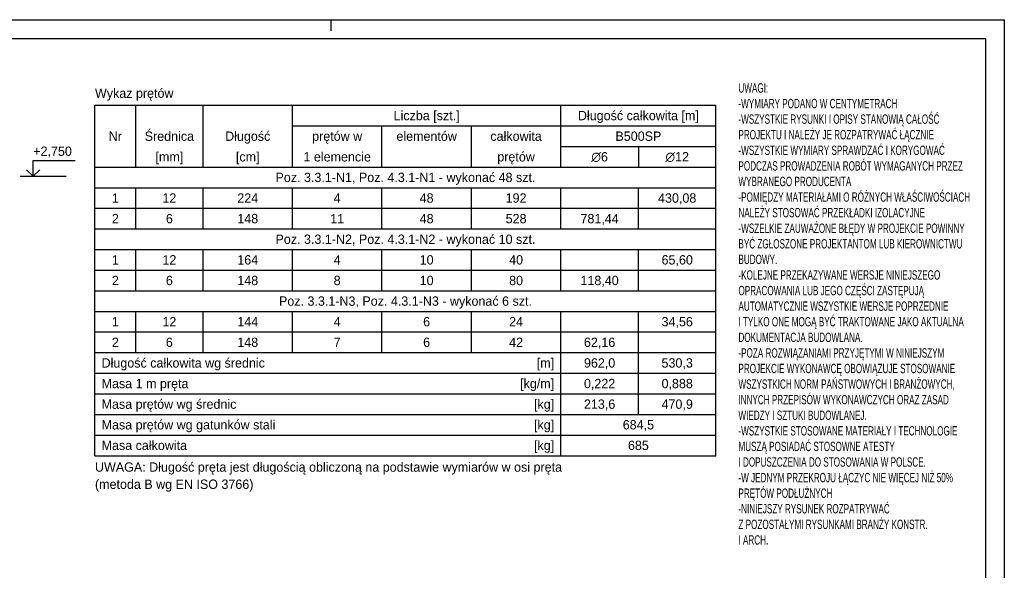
# Model space of a CAD drawing. Header units: millimetres. Extents: x -5773 to -2898, y -9833 to -1081.
# Tile 24 of 53: x -3556 to -2898, y -6481 to -6113. Entities that reach past the tile are written whole.
import ezdxf
from ezdxf.enums import TextEntityAlignment as Align

# ---------------------------------------------------------------- set-up
doc = ezdxf.new("R2010")
doc.units = ezdxf.units.MM
doc.header["$LTSCALE"] = 25
for name, color, linetype in [('BA_pdz', 2, 'Continuous'), ('BA_ram', 2, 'Continuous'), ('BA_txs', 2, 'Continuous')]:
    doc.layers.add(name, color=color, linetype=linetype)
doc.styles.add('BIKTS', font='bikromsw.shx', dxfattribs={"width": 0.85})
doc.styles.add('SPECBUD_TXT', font='txt')

msp = doc.modelspace()

# ---------------------------------------------------------------- linework, layer by layer
at = {"color": 2, "linetype": 'Continuous', "ltscale": 125}
for p, q in [((-3506, -6169.99), (-3090.95, -6169.99)), ((-3506, -6404.25), (-3506, -6169.99)), ((-3090.95, -6404.25), (-3090.95, -6169.99)), ((-3506, -6211.33), (-3090.95, -6211.33)), ((-3506, -6335.35), (-3090.95, -6335.35)), ((-3506, -6404.25), (-3090.95, -6404.25))]:
    msp.add_line(p, q, dxfattribs=at)
at = {"color": 1, "linetype": 'Continuous', "ltscale": 125}
for p, q in [((-3478.74, -6211.33), (-3478.74, -6169.99)), ((-3433.79, -6211.33), (-3433.79, -6169.99)), ((-3374.01, -6211.33), (-3374.01, -6169.99)), ((-3194.67, -6211.33), (-3194.67, -6169.99)), ((-3374.01, -6183.77), (-3090.95, -6183.77)), ((-3314.23, -6211.33), (-3314.23, -6183.77)), ((-3254.45, -6211.33), (-3254.45, -6183.77)), ((-3194.67, -6197.55), (-3090.95, -6197.55)), ((-3142.81, -6197.55), (-3142.81, -6211.33)), ((-3556.08, -6217.5), (-3525.17, -6217.5)), ((-3506, -6225.11), (-3090.95, -6225.11)), ((-3478.74, -6252.67), (-3478.74, -6225.11)), ((-3433.79, -6252.67), (-3433.79, -6225.11)), ((-3374.01, -6252.67), (-3374.01, -6225.11)), ((-3314.23, -6252.67), (-3314.23, -6225.11)), ((-3254.45, -6252.67), (-3254.45, -6225.11)), ((-3194.67, -6252.67), (-3194.67, -6225.11)), ((-3142.81, -6252.67), (-3142.81, -6225.11)), ((-3506, -6238.89), (-3090.95, -6238.89)), ((-3506, -6252.67), (-3090.95, -6252.67)), ((-3506, -6266.45), (-3090.95, -6266.45)), ((-3478.74, -6294.01), (-3478.74, -6266.45)), ((-3433.79, -6294.01), (-3433.79, -6266.45)), ((-3374.01, -6294.01), (-3374.01, -6266.45)), ((-3314.23, -6294.01), (-3314.23, -6266.45)), ((-3254.45, -6294.01), (-3254.45, -6266.45)), ((-3194.67, -6294.01), (-3194.67, -6266.45)), ((-3142.81, -6294.01), (-3142.81, -6266.45)), ((-3506, -6280.23), (-3090.95, -6280.23)), ((-3506, -6294.01), (-3090.95, -6294.01)), ((-3506, -6307.79), (-3090.95, -6307.79)), ((-3478.74, -6335.35), (-3478.74, -6307.79)), ((-3433.79, -6335.35), (-3433.79, -6307.79)), ((-3374.01, -6335.35), (-3374.01, -6307.79)), ((-3314.23, -6335.35), (-3314.23, -6307.79)), ((-3254.45, -6335.35), (-3254.45, -6307.79)), ((-3194.67, -6404.25), (-3194.67, -6307.79)), ((-3142.81, -6376.69), (-3142.81, -6307.79)), ((-3506, -6321.57), (-3090.95, -6321.57)), ((-3506, -6349.13), (-3090.95, -6349.13)), ((-3506, -6362.91), (-3090.95, -6362.91)), ((-3506, -6376.69), (-3090.95, -6376.69)), ((-3506, -6390.47), (-3090.95, -6390.47))]:
    msp.add_line(p, q, dxfattribs=at)
msp.add_lwpolyline([(-3551.67, -6213.08), (-3547.25, -6217.5), (-3542.83, -6213.08), (-3547.25, -6217.5), (-3547.25, -6206.9), (-3519.25, -6206.9)], dxfattribs=at)
at = {"layer": 'BA_pdz', "color": 1}
msp.add_line((-3348.26, -6112.8), (-3348.26, -6120.3), dxfattribs=at)
at = {"layer": 'BA_ram', "color": 1}
msp.add_lwpolyline([(-3948.26, -6855.3), (-3948.26, -6112.8), (-2898.26, -6112.8), (-2898.26, -6855.3)], close=True, dxfattribs=at)
at = {"layer": 'BA_ram'}
msp.add_lwpolyline([(-3898.26, -6842.8), (-3898.26, -6125.3), (-2910.76, -6125.3), (-2910.76, -6842.8)], close=True, dxfattribs=at)

# ---------------------------------------------------------------- texts
at = {"color": 2, "ltscale": 125, "style": 'SPECBUD_TXT'}
for s, p in [('Wykaz prętów', (-3506, -6161.95)), ('Długość całkowita wg średnic', (-3501.58, -6342.24)), ('Masa 1 m pręta', (-3501.58, -6356.02)), ('Masa prętów wg średnic', (-3501.58, -6369.8)), ('Masa prętów wg gatunków stali', (-3501.58, -6383.58)), ('Masa całkowita', (-3501.58, -6397.36))]:
    msp.add_text(s, height=6.25, dxfattribs=at).set_placement(p, align=Align.MIDDLE_LEFT)
for s, p in [('Liczba [szt.]', (-3284.34, -6176.88)), ('Długość całkowita [m]', (-3142.81, -6176.88)), ('Nr', (-3492.37, -6190.66)), ('Średnica', (-3456.27, -6190.66)), ('Długość', (-3403.9, -6190.66)), ('prętów w', (-3344.12, -6190.66)), ('elementów', (-3284.34, -6190.66)), ('całkowita', (-3224.56, -6190.66)), ('B500SP', (-3142.81, -6190.66)), ('[mm]', (-3456.27, -6204.44)), ('[cm]', (-3403.9, -6204.44)), ('1 elemencie', (-3344.12, -6204.44)), ('prętów', (-3224.56, -6204.44)), ('∅6', (-3168.74, -6204.44)), ('∅12', (-3116.88, -6204.44)), ('Poz. 3.3.1-N1, Poz. 4.3.1-N1 - wykonać 48 szt.', (-3298.48, -6218.22)), ('1', (-3492.37, -6232)), ('12', (-3456.27, -6232)), ('224', (-3403.9, -6232)), ('4', (-3344.12, -6232)), ('48', (-3284.34, -6232)), ('192', (-3224.56, -6232)), ('430,08', (-3116.88, -6232)), ('2', (-3492.37, -6245.78)), ('6', (-3456.27, -6245.78)), ('148', (-3403.9, -6245.78)), ('11', (-3344.12, -6245.78)), ('48', (-3284.34, -6245.78)), ('528', (-3224.56, -6245.78)), ('781,44', (-3168.74, -6245.78)), ('Poz. 3.3.1-N2, Poz. 4.3.1-N2 - wykonać 10 szt.', (-3298.48, -6259.56)), ('1', (-3492.37, -6273.34)), ('12', (-3456.27, -6273.34)), ('164', (-3403.9, -6273.34)), ('4', (-3344.12, -6273.34)), ('10', (-3284.34, -6273.34)), ('40', (-3224.56, -6273.34)), ('65,60', (-3116.88, -6273.34)), ('2', (-3492.37, -6287.12)), ('6', (-3456.27, -6287.12)), ('148', (-3403.9, -6287.12)), ('8', (-3344.12, -6287.12)), ('10', (-3284.34, -6287.12)), ('80', (-3224.56, -6287.12)), ('118,40', (-3168.74, -6287.12)), ('Poz. 3.3.1-N3, Poz. 4.3.1-N3 - wykonać 6 szt.', (-3298.48, -6300.9)), ('1', (-3492.37, -6314.68)), ('12', (-3456.27, -6314.68)), ('144', (-3403.9, -6314.68)), ('4', (-3344.12, -6314.68)), ('6', (-3284.34, -6314.68)), ('24', (-3224.56, -6314.68)), ('34,56', (-3116.88, -6314.68)), ('2', (-3492.37, -6328.46)), ('6', (-3456.27, -6328.46)), ('148', (-3403.9, -6328.46)), ('7', (-3344.12, -6328.46)), ('6', (-3284.34, -6328.46)), ('42', (-3224.56, -6328.46)), ('62,16', (-3168.74, -6328.46)), ('962,0', (-3168.74, -6342.24)), ('530,3', (-3116.88, -6342.24)), ('0,222', (-3168.74, -6356.02)), ('0,888', (-3116.88, -6356.02)), ('213,6', (-3168.74, -6369.8)), ('470,9', (-3116.88, -6369.8)), ('684,5', (-3142.81, -6383.58)), ('685', (-3142.81, -6397.36))]:
    msp.add_text(s, height=6.25, dxfattribs=at).set_placement(p, align=Align.MIDDLE_CENTER)
for s, p in [('+2,750', (-3547.25, -6197.6)), ('UWAGA: Długość pręta jest długością obliczoną na podstawie wymiarów w osi pręta ', (-3506, -6408.73)), ('(metoda B wg EN ISO 3766)', (-3506, -6420.21))]:
    msp.add_text(s, height=6.25, dxfattribs=at).set_placement(p, align=Align.TOP_LEFT)
for s, p in [('[m]', (-3199.09, -6342.24)), ('[kg/m]', (-3199.09, -6356.02)), ('[kg]', (-3199.09, -6369.8)), ('[kg]', (-3199.09, -6383.58)), ('[kg]', (-3199.09, -6397.36))]:
    msp.add_text(s, height=6.25, dxfattribs=at).set_placement(p, align=Align.MIDDLE_RIGHT)
at = {"layer": 'BA_txs', "insert": (-3075.95, -6155.3), "char_height": 6.25, "width": 162.5088, "attachment_point": 1, "style": 'BIKTS'}
msp.add_mtext('{\\W0.65;UWAGI:\\P-WYMIARY PODANO W CENTYMETRACH\\P-WSZYSTKIE RYSUNKI I OPISY STANOWIĄ CAŁOŚĆ PROJEKTU I NALEŻY JE ROZPATRYWAĆ ŁĄCZNIE\\P-WSZYSTKIE WYMIARY SPRAWDZAĆ I KORYGOWAĆ PODCZAS PROWADZENIA ROBÓT WYMAGANYCH PRZEZ WYBRANEGO PRODUCENTA\\P-POMIĘDZY MATERIAŁAMI O RÓŻNYCH WŁAŚCIWOŚCIACH NALEŻY STOSOWAĆ PRZEKŁADKI IZOLACYJNE\\P-WSZELKIE ZAUWAŻONE BŁĘDY W PROJEKCIE POWINNY BYĆ ZGŁOSZONE PROJEKTANTOM LUB KIEROWNICTWU BUDOWY.\\P-KOLEJNE PRZEKAZYWANE WERSJE NINIEJSZEGO OPRACOWANIA LUB JEGO CZĘŚCI ZASTĘPUJĄ AUTOMATYCZNIE WSZYSTKIE WERSJE POPRZEDNIE \\PI TYLKO ONE MOGĄ BYĆ TRAKTOWANE JAKO AKTUALNA DOKUMENTACJA BUDOWLANA.\\P-POZA ROZWIĄZANIAMI PRZYJĘTYMI W NINIEJSZYM PROJEKCIE WYKONAWCĘ OBOWIĄZUJE STOSOWANIE WSZYSTKICH NORM PAŃSTWOWYCH I BRANŻOWYCH, INNYCH PRZEPISÓW WYKONAWCZYCH ORAZ ZASAD WIEDZY I SZTUKI BUDOWLANEJ.\\P-WSZYSTKIE STOSOWANE MATERIAŁY I TECHNOLOGIE MUSZĄ POSIADAĆ STOSOWNE ATESTY \\PI DOPUSZCZENIA DO STOSOWANIA W POLSCE.\\P\\C2;-W JEDNYM PRZEKROJU ŁĄCZYC NIE WIĘCEJ NIŻ 50% PRĘTÓW PODŁUŻNYCH\\P-NINIEJSZY RYSUNEK ROZPATRYWAĆ \\PZ POZOSTAŁYMI RYSUNKAMI BRANŻY KONSTR. \\PI ARCH.}', dxfattribs=at)

doc.saveas('drawing.dxf')
